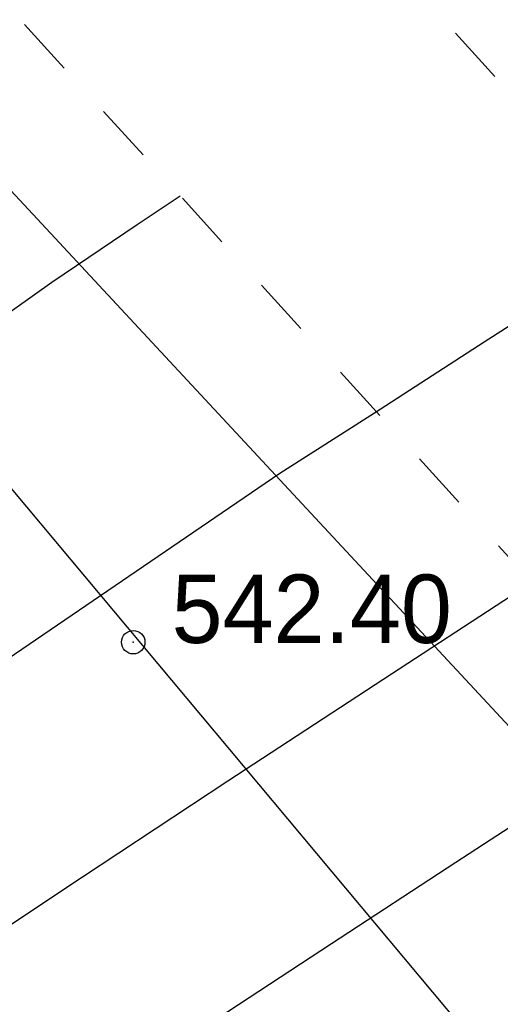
# Model space of a CAD drawing. Extents: x 0 to 370488, y 0 to 4202825.
# Tile 170 of 256: x 360266 to 360272, y 4200431 to 4200443. Entities that reach past the tile are written whole.
import ezdxf

# ---------------------------------------------------------------- set-up
doc = ezdxf.new("R2010")
doc.units = 0
doc.header["$LTSCALE"] = 0.5
doc.header["$MEASUREMENT"] = 0
doc.header["$PDMODE"] = 32
doc.header["$PDSIZE"] = 0.3
doc.linetypes.add('CONTI', pattern=[0])
doc.linetypes.add('Д_ТРОТ_ТРУБА', pattern=[3, 1.5, -1.5])
for name, color, linetype in [('(004) Точки рельефа', 7, 'Continuous'), ('(014) Водопровод', 5, 'ИК_Водопровод -------в--------'), ('(025) Дорога', 7, 'Continuous'), ('GORIZDEFAULT', 32, 'CONTI'), ('PI_TTDEFAULT', 5, 'CONTI'), ('SIT_L0', 250, 'CONTI')]:
    doc.layers.add(name, color=color, linetype=linetype)
doc.layers.add('(032) Горизонтали утолщенные', color=32, linetype='Continuous', lineweight=30)
doc.styles.add('D-431', font='txt')
doc.styles.get("Standard").update_dxf_attribs({"font": 'isocpeur.ttf'})
doc.linetypes.add('ИК_Водопровод -------в--------', pattern='A,9,-0.6,["В",Standard,S=1.2,R=0,X=0,Y=-0.6],-1.2', length=10.8)

msp = doc.modelspace()

# ---------------------------------------------------------------- linework, layer by layer
at = {"layer": '(014) Водопровод', "flags": 128}
msp.add_lwpolyline([(360036.438, 4200773.015), (360047.098, 4200750.311), (360089.76, 4200681.101), (360107.619, 4200655.796), (360141.826, 4200594.039), (360149.345, 4200579.998), (360206.507, 4200508.61), (360230.262, 4200479.387), (360306.281, 4200388.525), (360409.154, 4200291.553), (360456.114, 4200244.191), (360490.793, 4200199.337)], dxfattribs=at)
at = {"layer": '(025) Дорога', "linetype": 'Д_ТРОТ_ТРУБА', "flags": 128}
for points in [[(360044.195, 4200796.012), (360041.816, 4200791.773), (360042.358, 4200788.304), (360046.087, 4200780.21), (360059.012, 4200755.887), (360082.266, 4200713.415), (360119.837, 4200651.911), (360154.248, 4200588.273), (360168.952, 4200565.337), (360182.618, 4200547.766), (360213.043, 4200512.044), (360268.283, 4200446.262), (360308.926, 4200401.534), (360387.369, 4200322.593), (360428.116, 4200283.497), (360457.116, 4200256.42), (360464.886, 4200245.444), (360476.507, 4200228.263), (360489.06, 4200214.493), (360499.065, 4200202.984)], [(360034.859, 4200791.392), (360036.733, 4200790.501), (360038.761, 4200786.553), (360042.501, 4200778.433), (360055.492, 4200753.988), (360078.803, 4200711.411), (360116.369, 4200649.915), (360150.8, 4200586.24), (360165.682, 4200563.025), (360179.515, 4200545.24), (360209.989, 4200509.461), (360265.27, 4200443.63), (360306.026, 4200398.778), (360384.565, 4200319.74), (360425.367, 4200280.592), (360454.087, 4200253.775), (360461.596, 4200243.167), (360473.356, 4200225.782), (360486.072, 4200211.833), (360495.233, 4200201.295)]]:
    msp.add_lwpolyline(points, dxfattribs=at)
at = {"layer": '(032) Горизонтали утолщенные', "color": 32}
msp.add_polyline3d([(360264.73, 4200430.93, 542), (360266.55, 4200432.14, 542), (360268.41, 4200433.37, 542), (360270.29, 4200434.6, 542), (360272.14, 4200435.81, 542), (360272.289, 4200435.905, 542)], dxfattribs=at)
at = {"layer": 'GORIZDEFAULT', "color": 32}
for points in [[(360263.94, 4200433.8, 542.5), (360269.07, 4200437.3, 542.5), (360270.28, 4200438.07, 542.5), (360271.68, 4200438.98, 542.5), (360273.21, 4200439.96, 542.5), (360274.78, 4200440.97, 542.5), (360276.3, 4200441.95, 542.5), (360277.71, 4200442.86, 542.5), (360278.91, 4200443.64, 542.5)], [(360265.21, 4200439.07, 543), (360266.16, 4200439.74, 543), (360267.25, 4200440.48, 543), (360267.799, 4200440.846, 543)], [(360265.12, 4200428.2, 541.5), (360266.61, 4200429.21, 541.5), (360268.15, 4200430.25, 541.5), (360269.73, 4200431.29, 541.5), (360271.32, 4200432.33, 541.5), (360272.89, 4200433.35, 541.5), (360273.977, 4200434.048, 541.5)]]:
    msp.add_polyline3d(points, dxfattribs=at)
at = {"layer": 'PI_TTDEFAULT', "color": 5}
msp.add_point((360267.2, 4200435.14, 542.4), dxfattribs=at)
at = {"layer": 'SIT_L0', "color": 250}
msp.add_line((360209.175, 4200501.673), (360282.607, 4200422.648), dxfattribs=at)

# ---------------------------------------------------------------- texts
at = {"layer": '(004) Точки рельефа', "style": 'D-431'}
msp.add_text('542.40', height=0.875, dxfattribs=at).set_placement((360267.69, 4200435.13))

doc.saveas('drawing.dxf')
